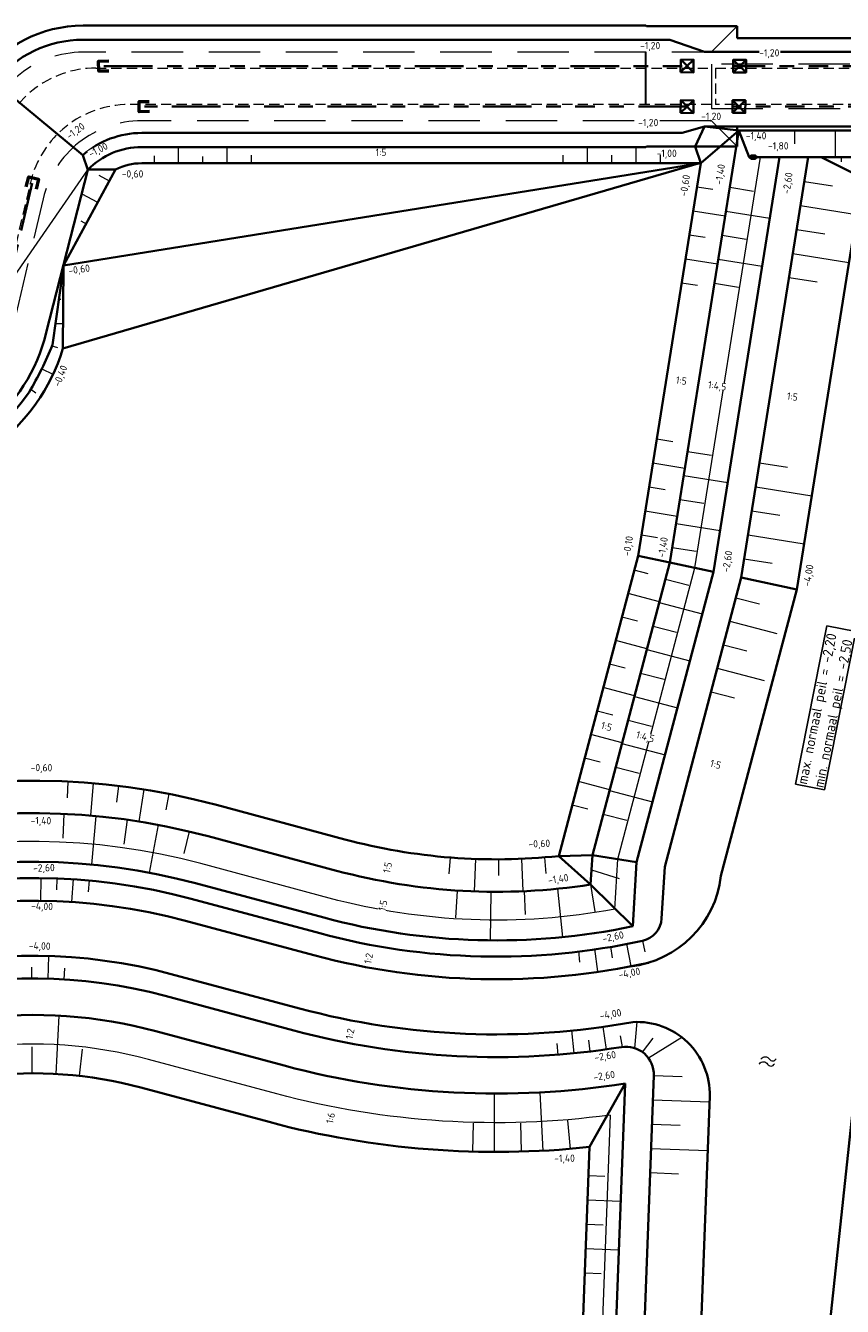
# Model space of a CAD drawing. Header units: metres. Extents: x 239845 to 242720, y 580286 to 584200.
# Tile 94 of 113: x 240727 to 240828, y 583753 to 583911. Entities that reach past the tile are written whole.
import ezdxf

# ---------------------------------------------------------------- set-up
doc = ezdxf.new("R2010")
doc.units = ezdxf.units.M
doc.linetypes.add('DASHED', pattern=[19.049999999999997, 12.7, -6.35])
doc.linetypes.add('RI-DRAINAGE', pattern=[19.200000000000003, 6, -1.8, 1.8, -1.8, 2.4, -1.8, 1.8, -1.8])
for name, color, linetype, lineweight in [('N-WA-RI-DRAINAGE_AFDEKKAP-G', 150, 'Continuous', 50), ('N-WA-RI-DRAINAGE_DRAIN_PP_100-G', 90, 'RI-DRAINAGE', 35), ('N-WE-BV-GELEIDECONSTRUCTIE_GELEIDERAIL_KUNSTWERK_VLP1DL13360-G', 210, 'BV-VLP1DL13360', 35), ('N-WE-GW-GROND_ZAND_CUNETZAND-G', 2, 'Continuous', 35), ('N-WE-GW-GRONDWERK-G', 3, 'Continuous', 35), ('N-WE-GW-GRONDWERK_BODEM-G', 2, 'DASHED', 18), ('N-WE-GW-GRONDWERK_BODEM_MEER-G', 150, 'Continuous', 35), ('N-WE-GW-GRONDWERK_INSTEEK_SLEUF-G_CONTOUR_ZANDCUNET', 52, 'Continuous', 35), ('N-WE-GW-HOOGTELIJN-060', 11, 'Continuous', 35), ('N-WE-GW-HOOGTELIJN-140', 114, 'Continuous', 35), ('N-WE-GW-HOOGTELIJN-260', 44, 'Continuous', 35), ('N-WE-GW-SCHEIDING_GRONDSOORTEN-G', 4, 'Continuous', 18), ('N-WE-GW-TALUDARCERING_KORT-G', 90, 'Continuous', 18), ('N-WE-GW-TALUDARCERING_LANG-G', 60, 'Continuous', 13), ('N-WE-OG-TOPOGRAFIE-S @ 0.5', 7, 'Continuous', 18), ('N-WE-RI-HWA_DRAINEINDE-G', 30, 'Continuous', 35), ('N-WE-VH-HELLING_AANDUIDING-G', 30, 'Continuous', 18), ('N-WE-VH-HELLING_KNIKLIJN-G', 30, 'Continuous', 35), ('N-XX-AL-HOOGTELABEL-T25-M', 7, 'Continuous', 25), ('N-XX-XX-DETAIL3-GD', 2, 'Continuous', 35), ('T-WE-GR-MAAIVELD-G', 3, 'DASHED', 0), ('X-XX-AL-T25', 7, 'Continuous', 25)]:
    doc.layers.add(name, color=color, linetype=linetype, lineweight=lineweight)
doc.styles.add('NLCS-ISO-ANNOTATIVE-T25', font='NLCS-ISO.ttf', dxfattribs={"height": 2.5})
doc.styles.add('NLCS-ISO-M1000-T25', font='NLCS-ISO.ttf', dxfattribs={"height": 2.5})
doc.linetypes.add('BV-VLP1DL13360', pattern='A,2,-1,[249,NLCS.SHX,S=0.5,R=0,X=0,Y=0],-1', length=4)

# ---------------------------------------------------------------- blocks, each defined once
blk = doc.blocks.new('Beeindiging drain')
for points in [[(1.575000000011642, 1.574999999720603), (-1.575000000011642, -1.574999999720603)], [(1.575000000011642, -1.574999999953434), (-1.575000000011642, 1.574999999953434)]]:
    blk.add_lwpolyline(points)
blk.add_lwpolyline([(-1.575000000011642, -1.574999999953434), (1.575000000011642, -1.574999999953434), (1.575000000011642, 1.574999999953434), (-1.575000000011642, 1.574999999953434)], close=True)
blk = doc.blocks.new('SOG-TOPOGRAFIE_WATER-SO')
at = {"flags": 128}
for points in [[(-1.912067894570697, 0.4603085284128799), (-1.824502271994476, 0.5985739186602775, -0.5388311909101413), (0.1837699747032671, 0.6342924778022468, 0.6051675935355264), (1.859057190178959, 0.83247287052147, -4.03570463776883)], [(-2.279607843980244, -0.8082764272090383), (-2.192042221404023, -0.6700110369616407, -0.5388311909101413), (-0.1837699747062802, -0.6342924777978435, 0.6051675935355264), (1.491517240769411, -0.4361120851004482, -4.03570463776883)]]:
    blk.add_lwpolyline(points, format="xyb", dxfattribs=at)

msp = doc.modelspace()

# ---------------------------------------------------------------- linework, layer by layer
at = {"layer": 'N-WA-RI-DRAINAGE_AFDEKKAP-G', "flags": 128}
for points in [[(240737.3948109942, 583905.8454623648), (240736.1448734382, 583905.8329681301), (240736.1323792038, 583907.0829056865), (240737.3823167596, 583907.0953999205)], [(240742.3948109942, 583900.8454623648), (240741.1448734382, 583900.8329681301), (240741.1323792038, 583902.0829056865), (240742.3823167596, 583902.0953999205)], [(240727.1910575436, 583891.577509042), (240727.4931547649, 583892.7904547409), (240728.7061004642, 583892.4883575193), (240728.4040032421, 583891.2754118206)]]:
    msp.add_lwpolyline(points, dxfattribs=at)
at = {"layer": 'N-WA-RI-DRAINAGE_DRAIN_PP_100-G'}
msp.add_line((240736.7791804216, 583906.4609708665), (240808.7791804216, 583906.4609708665), dxfattribs=at)
at = {"layer": 'N-WA-RI-DRAINAGE_DRAIN_PP_100-G', "flags": 128}
for points in [[(240895.2007237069, 583906.4609708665), (240847.6723289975, 583906.4609708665), (240814.4751991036, 583906.4609708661)], [(240808.7791804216, 583901.4609708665), (240741.7791804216, 583901.4609708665)], [(240873.0764016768, 583901.4609706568), (240814.3914165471, 583901.4609711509)], [(240727.9415514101, 583892.01865604), (240723.9237699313, 583874.9556223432)]]:
    msp.add_lwpolyline(points, dxfattribs=at)
at = {"layer": 'N-WE-GW-GROND_ZAND_CUNETZAND-G', "flags": 128}
for points in [[(240723.2900890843, 583904.4787852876, -0.2273061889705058), (240734.204548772, 583909.7109708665), (240806.6258206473, 583909.7109708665)], [(240808.1825475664, 583898.2109708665), (240741.4492147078, 583898.2109708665, 0.1823176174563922), (240734.184845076, 583895.4710516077)]]:
    msp.add_lwpolyline(points, format="xyb", dxfattribs=at)
for points in [[(240806.6258206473, 583909.7109708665), (240810.9311569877, 583908.2109708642)], [(240810.9311569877, 583908.2109708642), (241156.8431253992, 583908.2109708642)], [(240808.1825475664, 583898.2109708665), (240810.9311569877, 583898.9909718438)]]:
    msp.add_lwpolyline(points, dxfattribs=at)
at = {"layer": 'N-WE-GW-GRONDWERK-G', "flags": 128}
for points in [[(240809.7728733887, 583896.5309708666), (240810.9311569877, 583898.9909718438)], [(240815.1489058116, 583898.4909721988), (240810.9311569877, 583898.9909718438)], [(240815.1489058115, 583898.4909721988), (240816.4514596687, 583895.2309723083)], [(240810.4567975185, 583894.4709708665), (240809.7728733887, 583896.5309708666)], [(240830.419471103, 583892.6709733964), (240825.3191177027, 583895.2309729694)], [(240738.2025931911, 583893.7045868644), (240731.7732984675, 583881.8503525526), (240731.7092650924, 583871.6132314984)], [(240806.6463205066, 583845.208882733), (240812.0340029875, 583844.0689590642)], [(240815.4625555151, 583843.3436562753), (240822.3196605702, 583841.8930506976)], [(240797.0875142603, 583809.0972072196), (240792.9223641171, 583808.993736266)], [(240797.0875142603, 583809.0972072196), (240802.5442699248, 583808.2182312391)], [(240796.7240775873, 583773.094465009), (240801.1217358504, 583780.9381908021)], [(240779.9407531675, 583574.4024377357), (240778.5727305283, 583636.4877606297), (240794.9463711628, 583725.7893957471), (240796.7240775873, 583773.094465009)]]:
    msp.add_lwpolyline(points, dxfattribs=at)
for points in [[(240731.7795266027, 583881.7026482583), (240730.4189021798, 583872.0468067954, -0.03946869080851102), (240727.5505054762, 583866.2439357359, -0.2518324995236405), (240709.07973049, 583856.3109038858), (240705.3966691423, 583856.3109038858), (240704.8366691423, 583855.7509038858), (240698.5607280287, 583855.7509038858, 0.07723308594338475), (240670.5515037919, 583851.3984641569), (240663.1762949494, 583849.0496340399, -0.0772330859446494), (240629.1282455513, 583843.7588026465), (240603.648848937, 583843.7588026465), (240602.310885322, 583845.0967595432, 0.07417370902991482), (240575.0102893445, 583840.8398397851), (240524.9345305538, 583825.1981171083), (240524.7179306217, 583824.7847353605), (240500.0814975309, 583817.0892702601, -0.4278339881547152), (240472.6340364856, 583832.2904933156), (240472.4773062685, 583832.9290988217)], [(240796.7240775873, 583773.094465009, -0.0922365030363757), (240757.1878100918, 583776.1784719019), (240741.3344086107, 583780.4263780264, 0.09488876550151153), (240721.9752497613, 583781.8341012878), (240717.6824929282, 583781.1514860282, 0.1299499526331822), (240682.7118125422, 583765.2917002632)]]:
    msp.add_lwpolyline(points, format="xyb", dxfattribs=at)
at = {"layer": 'N-WE-GW-GRONDWERK_BODEM-G', "ltscale": 0.5, "flags": 128}
for points in [[(240814.9591804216, 583911.3909708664), (240811.7791804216, 583908.2109708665)], [(240803.6205972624, 583908.2109708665), (240803.6205972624, 583899.7109708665)], [(240803.6805972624, 583908.2109708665), (240803.6805972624, 583899.7109708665)], [(241047.9627335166, 583906.7109708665), (241014.2487158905, 583906.7109708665), (240938.8401044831, 583906.7109708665), (240847.6723289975, 583906.7109708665), (240811.7791804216, 583906.7109708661)], [(240811.7791804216, 583906.7109708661), (240811.7791804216, 583901.2109711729)], [(240811.7791804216, 583899.7109708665), (240814.9591804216, 583896.5309708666)]]:
    msp.add_lwpolyline(points, dxfattribs=at)
msp.add_lwpolyline([(240811.7791804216, 583901.2109711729), (240847.6723289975, 583901.2109708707), (240873.0764016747, 583901.2109706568, -0.4142133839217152), (240878.5763975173, 583895.7109708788), (240878.5763975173, 583894.4531339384)], format="xyb", dxfattribs=at)
at = {"layer": 'N-WE-GW-GRONDWERK_BODEM_MEER-G', "flags": 128}
msp.add_lwpolyline([(240831.2348320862, 583815.472803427), (240830.4702651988, 583789.340058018), (240826.3248596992, 583750.5099231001), (240818.7428570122, 583679.489081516), (240810.2167379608, 583641.0793157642), (240799.6758102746, 583574.3022240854), (240794.5287379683, 583575.1085593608)], dxfattribs=at)
for points in [[(240804.0214821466, 583795.8330328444, -0.1203493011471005), (240762.7006557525, 583796.752692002), (240746.8472542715, 583801.0005981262, 0.2550933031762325), (240678.9710722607, 583784.5531065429), (240651.1704212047, 583759.3076043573, -0.2629002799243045), (240591.6016866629, 583745.7927573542), (240524.1339160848, 583766.0042150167, 0.7220976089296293), (240465.4251991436, 583682.1931843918), (240493.5214161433, 583644.4374993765, -0.2793219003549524), (240498.6412121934, 583590.6728990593), (240503.4096075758, 583585.0875391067)], [(240802.0657901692, 583788.5039326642, -0.1109316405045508), (240760.9406862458, 583790.1843963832), (240745.0872847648, 583794.4323025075, 0.2550933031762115), (240683.5424887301, 583779.5190076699), (240655.7418376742, 583754.2735054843, -0.2629002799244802), (240589.650278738, 583739.2787718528), (240522.18250816, 583759.4902295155, 0.7220976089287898), (240470.880456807, 583686.2527611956), (240498.9766738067, 583648.4970761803, -0.2929517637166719), (240503.4096075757, 583585.0875391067)], [(240802.0657901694, 583788.5039326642, -0.4400097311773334), (240811.5693042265, 583779.3457530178, -0.4757794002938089)]]:
    msp.add_lwpolyline(points, format="xyb", dxfattribs=at)
at = {"layer": 'N-WE-GW-GRONDWERK_INSTEEK_SLEUF-G_CONTOUR_ZANDCUNET', "flags": 128}
for points in [[(240721.3459589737, 583904.7886505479, -0.2436782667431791), (240734.204548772, 583911.4509708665), (240803.703439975, 583911.4509708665)], [(240803.703439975, 583896.4709708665), (240741.4492147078, 583896.4709708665, 0.2027738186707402), (240734.8049165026, 583893.6608469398, 0.2032132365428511)], [(240734.8049165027, 583893.6608469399), (240729.6569759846, 583873.6056414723, -0.3479927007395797), (240709.07973049, 583857.3109038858), (240704.98245558, 583857.3109038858)]]:
    msp.add_lwpolyline(points, format="xyb", dxfattribs=at)
for points in [[(240803.703439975, 583911.4509708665), (240803.763439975, 583911.3909708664)], [(240803.763439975, 583911.3909708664), (240814.9591804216, 583911.3909708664)], [(240814.9591804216, 583911.3909708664), (240814.9591804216, 583909.8909708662)], [(240849.611179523, 583898.2388708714), (240845.6533776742, 583898.9909747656), (240810.9311569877, 583898.9909718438)], [(240803.703439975, 583896.4709708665), (240803.763439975, 583896.5309708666)], [(240809.7728733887, 583896.5309708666), (240803.763439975, 583896.5309708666)]]:
    msp.add_lwpolyline(points, dxfattribs=at)
at = {"layer": 'N-WE-GW-GRONDWERK_INSTEEK_SLEUF-G_CONTOUR_ZANDCUNET', "ltscale": 0.25, "flags": 128}
for points in [[(240814.9591804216, 583898.9909721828), (240814.9591804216, 583896.5309708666)], [(240809.7728733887, 583896.5309708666), (240814.9591804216, 583896.5309708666)]]:
    msp.add_lwpolyline(points, dxfattribs=at)
at = {"layer": 'N-WE-GW-HOOGTELIJN-060', "flags": 128}
msp.add_lwpolyline([(240810.4567975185, 583894.4709708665), (240741.4492147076, 583894.4709708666, 0.1164279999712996), (240738.2025931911, 583893.7045868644)], format="xyb", dxfattribs=at)
msp.add_lwpolyline([(240792.9223641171, 583808.993736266), (240802.728005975, 583846.0379181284), (240810.4567975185, 583894.4709708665)], dxfattribs=at)
at = {"layer": 'N-WE-GW-HOOGTELIJN-140'}
msp.add_lwpolyline([(240815.1489058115, 583898.4909721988), (240845.6096333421, 583898.4909747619)], dxfattribs=at)
msp.add_lwpolyline([(240796.8675827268, 583805.475431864, -0.1040576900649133), (240765.4959014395, 583807.1846909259), (240749.6424999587, 583811.4325970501, 0.2550933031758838), (240671.71058728, 583792.5484400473), (240643.9099362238, 583767.3029378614, -0.262900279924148), (240594.7009816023, 583756.1384990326), (240527.2332110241, 583776.3499566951, 0.08492158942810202), (240505.5740629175, 583778.9973716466)], format="xyb", dxfattribs=at)
at = {"layer": 'N-WE-GW-HOOGTELIJN-260'}
for points in [[(240802.0647825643, 583800.3221579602), (240802.5442699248, 583808.2182312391), (240812.0340029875, 583844.0689590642), (240820.1950815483, 583895.2309726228), (240823.739330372, 583895.2309729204), (240815.4625555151, 583843.3436562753), (240806.0167508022, 583807.6588828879), (240805.6296938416, 583801.2849294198, -0.3354350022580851), (240803.276959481, 583798.5362130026, -0.1199153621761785), (240763.4253490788, 583799.4572843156), (240747.5719475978, 583803.7051904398, 0.2550933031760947), (240677.0887243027, 583786.6259707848), (240649.2880732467, 583761.380468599, -0.262900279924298), (240592.4052075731, 583748.4749866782), (240524.937436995, 583768.6864443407, 0.7220976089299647), (240463.1789165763, 583680.5215939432), (240491.275133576, 583642.7659089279, -0.2892761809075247), (240495.302012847, 583590.2798727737)], [(240802.0647825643, 583800.3221579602, -0.1174445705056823), (240763.942987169, 583801.3891359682), (240748.0895856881, 583805.6370420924, 0.2550933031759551), (240675.7441900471, 583788.1065881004), (240647.9435389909, 583762.8610859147, -0.2629002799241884), (240592.9791510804, 583750.3908647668), (240525.5113805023, 583770.6023224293, 0.7220976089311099), (240461.5744290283, 583679.3276007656), (240489.670646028, 583641.5719157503, -0.2847159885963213), (240493.9009695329, 583591.9228415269)], [(240800.6714261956, 583785.4234351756, -0.1058995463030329), (240760.2159929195, 583787.4798040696), (240744.3625914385, 583791.7277101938, 0.255093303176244), (240685.4248366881, 583777.4461434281), (240657.6241856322, 583752.2006412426, -0.2629002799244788), (240588.8467578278, 583736.5965425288), (240521.3789872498, 583756.8080001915, 0.7220976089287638), (240473.1267393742, 583687.9243516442), (240501.2229563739, 583650.1686666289, -0.3107172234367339), (240503.8261354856, 583580.2838455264)], [(240801.1217358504, 583780.9381908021, -0.1052225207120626), (240759.0513072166, 583783.1331378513), (240743.1979057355, 583787.3810439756, 0.0955439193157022), (240720.9858217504, 583788.9672279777), (240716.5183402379, 583788.2568287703, 0.1291733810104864), (240678.3835520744, 583771.0520210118)]]:
    msp.add_lwpolyline(points, format="xyb", dxfattribs=at)
at = {"layer": 'N-WE-GW-SCHEIDING_GRONDSOORTEN-G', "flags": 128}
for points in [[(240799.8385007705, 583802.4308032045, -0.1118949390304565), (240764.5900347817, 583803.8039505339), (240748.7366333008, 583808.0518566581, 0.255093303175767), (240674.0635222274, 583789.957359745), (240646.2628711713, 583764.7118575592, -0.2629002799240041), (240593.6965804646, 583752.7857123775), (240526.2288098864, 583772.99717004, 0.08492158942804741), (240505.7413313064, 583775.5013708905), (240494.0577889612, 583773.8022362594, 0.5364501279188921), (240459.5688195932, 583677.8351092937), (240487.6650365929, 583640.0794242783, -0.2947208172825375), (240490.8959963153, 583591.5938047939)], [(240799.2735990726, 583777.0281774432, -0.09934356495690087), (240758.1195586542, 583779.6558048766), (240742.2661571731, 583783.903711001, 0.09523236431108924), (240721.4816888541, 583785.4008479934), (240717.1002253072, 583784.7041269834, 0.1300065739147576), (240680.4363479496, 583768.0813706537, 0.1300065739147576)]]:
    msp.add_lwpolyline(points, format="xyb", dxfattribs=at)
at = {"layer": 'N-WE-GW-TALUDARCERING_KORT-G'}
for points in [[(240822.0418487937, 583898.4909727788), (240822.0418489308, 583896.8609727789)], [(240743.0083887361, 583894.4709708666), (240743.0083887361, 583895.4048665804)], [(240749.0083887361, 583894.4709708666), (240749.0083887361, 583895.3216481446)], [(240755.0083887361, 583894.4709708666), (240755.0083887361, 583895.4709708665)], [(240793.4793817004, 583894.4709708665), (240793.4793817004, 583895.4709708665)], [(240799.4793817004, 583894.4709708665), (240799.4793817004, 583895.4709708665)], [(240827.849633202, 583894.6443168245), (240827.8496331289, 583895.2309732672)], [(240736.1343703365, 583892.9888451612), (240737.4325365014, 583892.2847682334)], [(240814.0357361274, 583891.5152107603), (240816.9929057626, 583891.0433150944)], [(240823.2601418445, 583892.22692759), (240826.7164454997, 583891.6755973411)], [(240733.9250048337, 583887.3614605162), (240734.5719996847, 583887.0105546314)], [(240822.3150042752, 583886.3018356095), (240825.7713079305, 583885.7505053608)], [(240809.0494910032, 583885.6519788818), (240811.024502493, 583885.3368128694)], [(240813.0902380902, 583885.590176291), (240816.0491902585, 583885.1179961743)], [(240821.369866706, 583880.376743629), (240824.8261703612, 583879.8254133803)], [(240808.103992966, 583879.7269444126), (240810.0790044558, 583879.4117784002)], [(240812.144740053, 583879.6651418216), (240815.1054747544, 583879.1926772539)], [(240731.2137382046, 583877.6874600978), (240731.480488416, 583877.6857915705)], [(240730.3700727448, 583871.9251832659), (240731.0314378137, 583871.7420837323)], [(240727.7487611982, 583866.5798120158), (240728.3735344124, 583866.1494352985)], [(240805.0292791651, 583860.459019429), (240807.0042906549, 583860.1438534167)], [(240808.8343721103, 583858.9204724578), (240811.7968893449, 583858.4477234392)], [(240817.7232958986, 583857.5162964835), (240821.1795995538, 583856.9649662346)], [(240804.0837811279, 583854.5339849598), (240806.0587926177, 583854.2188189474)], [(240807.888874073, 583852.9954379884), (240810.8513913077, 583852.5226889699)], [(240816.7781583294, 583851.5912045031), (240820.2344619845, 583851.0398742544)], [(240806.9433760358, 583847.0704035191), (240809.9058932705, 583846.5976545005)], [(240815.8330207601, 583845.6661125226), (240819.2893244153, 583845.1147822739)], [(240803.9745734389, 583843.825359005), (240802.2623114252, 583844.2785969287)], [(240806.1067384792, 583843.1704261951), (240809.0068574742, 583842.402761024)], [(240814.8070954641, 583840.8674306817), (240817.707214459, 583840.0997655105)], [(240802.6603937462, 583837.9665821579), (240800.7269810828, 583838.4783589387)], [(240804.5714081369, 583837.370188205), (240807.4715271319, 583836.6025230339)], [(240813.2717651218, 583835.0671926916), (240816.1718841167, 583834.2995275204)], [(240801.1250634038, 583832.1663441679), (240799.1916507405, 583832.6781209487)], [(240803.0360777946, 583831.5699502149), (240805.9361967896, 583830.8022850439)], [(240811.7364347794, 583829.2669547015), (240814.6365537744, 583828.4992895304)], [(240799.5897330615, 583826.3661061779), (240797.6563203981, 583826.8778829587)], [(240798.0544027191, 583820.5658681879), (240796.1209900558, 583821.0776449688)], [(240799.9654171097, 583819.9694742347), (240802.8655361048, 583819.2018090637)], [(240732.3279520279, 583818.1767261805), (240732.2287819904, 583816.1791863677)], [(240738.5877422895, 583817.640632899), (240738.345817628, 583815.6553187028)], [(240744.7930893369, 583816.6577605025), (240744.4096516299, 583814.694860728)], [(240796.5190723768, 583814.765630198), (240794.5856597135, 583815.2774069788)], [(240731.8434178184, 583814.1953639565), (240731.7049206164, 583811.1985625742)], [(240798.4300867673, 583814.1692362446), (240801.3302057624, 583813.4015710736)], [(240739.6557161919, 583813.4661617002), (240739.2323168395, 583810.4607759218)], [(240747.2938755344, 583812.0256205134), (240746.6499590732, 583809.3105033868)], [(240779.5393129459, 583808.810225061), (240779.381512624, 583806.816460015)], [(240785.4801783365, 583808.5852178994), (240785.4867173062, 583806.5852285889)], [(240796.9775484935, 583807.2863195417), (240800.3943665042, 583806.2305816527)], [(240730.9743127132, 583806.2253363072), (240730.9189236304, 583804.8264324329)], [(240734.9656046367, 583805.9615394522), (240734.8364003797, 583804.5675142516)], [(240780.4081169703, 583804.7074180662), (240780.2020408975, 583801.3641584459)], [(240788.6616621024, 583804.6459500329), (240788.7961963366, 583801.7651696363)], [(240796.8675827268, 583805.475431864), (240797.3840847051, 583802.1658883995)], [(240799.3268920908, 583797.8258823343), (240799.5372213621, 583796.4417574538)], [(240803.2759221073, 583798.5412524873), (240803.5581925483, 583797.170003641)], [(240795.3624416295, 583797.3008050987), (240795.5138328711, 583795.9039475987)], [(240727.8825435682, 583793.8845313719), (240727.8804026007, 583795.2845297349)], [(240731.8806886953, 583793.7642660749), (240731.9669743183, 583795.1616045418)], [(240800.787066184, 583785.4351682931), (240800.5632457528, 583786.8171612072)], [(240727.8954115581, 583785.4700340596), (240727.9004649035, 583782.1656049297)], [(240734.1153708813, 583785.1486161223), (240733.7457046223, 583781.8613945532)], [(240792.8455256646, 583784.4840862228), (240792.7366810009, 583785.8798486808)], [(240796.8261334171, 583784.8774841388), (240796.6596584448, 583786.2675510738)], [(240803.2837576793, 583784.7942725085), (240804.57549552, 583786.5321238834)], [(240804.6611412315, 583781.9210335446), (240808.158672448, 583781.7895976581)], [(240782.3134205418, 583772.5244470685), (240782.4080359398, 583776.0231679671)], [(240788.3356488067, 583772.5289343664), (240788.2358195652, 583776.0275103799)], [(240794.3642770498, 583772.8691992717), (240794.0697965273, 583776.356788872)], [(240804.435822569, 583775.9252657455), (240807.9333537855, 583775.7938298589)], [(240796.5913103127, 583769.5615053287), (240798.6398643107, 583769.4845214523)], [(240804.2105039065, 583769.9294979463), (240807.708035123, 583769.7980620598)], [(240796.3659916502, 583763.5657375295), (240798.4145456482, 583763.4887536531)], [(240796.1406729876, 583757.5699697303), (240798.1892269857, 583757.4929858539)]]:
    msp.add_lwpolyline(points, dxfattribs=at)
at = {"layer": 'N-WE-GW-TALUDARCERING_LANG-G'}
for points in [[(240827.0418487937, 583898.4909731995), (240827.041849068, 583895.2309731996)], [(240746.0083887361, 583894.4709708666), (240746.0083887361, 583896.4709708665)], [(240752.0083887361, 583894.4709708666), (240752.0083887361, 583896.4709708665)], [(240796.4793817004, 583894.4709708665), (240796.4793817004, 583896.4709708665)], [(240802.4793817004, 583894.4709708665), (240802.4793817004, 583896.4709708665)], [(240734.0469885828, 583890.708132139), (240736.002268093, 583889.6476614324)], [(240809.5222400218, 583888.6144961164), (240813.4722630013, 583887.9841640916)], [(240813.5629871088, 583888.5526935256), (240818.9916151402, 583887.686410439)], [(240822.7875730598, 583889.2643815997), (240829.7001803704, 583888.1617211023)], [(240821.8424354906, 583883.3392896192), (240828.7550428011, 583882.2366291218)], [(240808.5767419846, 583882.6894616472), (240812.5267649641, 583882.0591296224)], [(240812.6174890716, 583882.6276590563), (240818.0464775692, 583881.7613184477)], [(240730.7913660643, 583874.6900433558), (240731.728473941, 583874.6841817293)], [(240804.5565301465, 583857.4965021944), (240808.5065531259, 583856.8661701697)], [(240808.3616230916, 583855.9579552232), (240813.7922341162, 583855.0913556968)], [(240817.250727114, 583854.5537504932), (240824.1633344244, 583853.4510899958)], [(240803.6110321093, 583851.5714677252), (240807.5610550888, 583850.9411357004)], [(240807.4161250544, 583850.0329207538), (240812.8470965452, 583849.1662637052)], [(240816.3055895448, 583848.6286585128), (240823.2181968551, 583847.5259980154)], [(240805.3614715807, 583840.3549243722), (240801.494646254, 583841.3784779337)], [(240805.339073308, 583840.2703072), (240810.6559581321, 583838.862921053)], [(240814.0394302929, 583837.9673116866), (240819.8396682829, 583836.4319813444)], [(240803.8261412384, 583834.5546863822), (240799.9593159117, 583835.5782399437)], [(240803.8037429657, 583834.4700692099), (240809.1206277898, 583833.062683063)], [(240812.5040999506, 583832.1670736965), (240818.3043379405, 583830.6317433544)], [(240802.290810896, 583828.7544483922), (240798.4239855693, 583829.7780019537)], [(240802.2684126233, 583828.6698312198), (240807.5852974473, 583827.2624450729)], [(240800.7554805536, 583822.9542104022), (240796.888655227, 583823.9777639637)], [(240735.4626493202, 583817.9647528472), (240735.1213355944, 583813.9793413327)], [(240741.6992200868, 583817.2047823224), (240741.073456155, 583813.2540330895)], [(240799.2201502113, 583817.1539724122), (240795.3533248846, 583818.1775259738)], [(240799.1977519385, 583817.0693552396), (240804.5146367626, 583815.6619690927)], [(240735.7926299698, 583813.9191275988), (240735.2325379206, 583807.9453267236)], [(240743.4935875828, 583812.8342151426), (240742.3814555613, 583806.9381857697)], [(240782.6394797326, 583808.6317516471), (240782.4953959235, 583804.6343475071)], [(240788.3205119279, 583808.650325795), (240788.4907314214, 583804.6539492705)], [(240728.9748331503, 583806.278059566), (240728.9380119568, 583803.4783016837)], [(240732.9717013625, 583806.1198050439), (240732.7870435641, 583803.3259006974)], [(240784.5310351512, 583804.5650211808), (240784.4861138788, 583798.5651893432)], [(240792.7758385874, 583804.9497312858), (240793.3792635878, 583798.980151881)], [(240801.3127648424, 583798.1613502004), (240801.8121000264, 583795.4062341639)], [(240729.8815919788, 583793.8560164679), (240729.965735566, 583796.654751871)], [(240797.347683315, 583797.5398189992), (240797.7153194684, 583794.7640589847)], [(240731.225095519, 583789.2949546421), (240730.827656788, 583782.1059322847)], [(240802.3311321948, 583785.3038458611), (240802.6215731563, 583788.5212049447)], [(240794.8378638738, 583784.6602007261), (240794.5624853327, 583787.4466261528)], [(240798.8094836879, 583785.1358435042), (240798.4191047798, 583787.9084964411)], [(240803.9933613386, 583784.0829246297), (240808.1243304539, 583786.6298357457)], [(240784.9849988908, 583772.4851403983), (240785.0021882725, 583779.6851198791)], [(240791.0164866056, 583772.638648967), (240790.6330605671, 583779.8284323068)], [(240804.5484819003, 583778.923149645), (240811.5435443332, 583778.660277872)], [(240804.3231632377, 583772.9273818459), (240811.3182256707, 583772.6645100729)], [(240796.4786509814, 583766.5636214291), (240800.5757589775, 583766.4096536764)], [(240796.2533323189, 583760.5678536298), (240800.350440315, 583760.4138858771)]]:
    msp.add_lwpolyline(points, dxfattribs=at)
at = {"layer": 'N-WE-VH-HELLING_AANDUIDING-G', "ltscale": 0.75}
msp.add_lwpolyline([(240721.3459589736, 583904.7886505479), (240719.5081264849, 583871.5589841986), (240734.8049165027, 583893.6608469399)], dxfattribs=at)
at = {"layer": 'N-WE-VH-HELLING_KNIKLIJN-G', "flags": 128}
msp.add_lwpolyline([(240734.8049165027, 583893.6608469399), (240734.184845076, 583895.4710516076), (240723.2900890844, 583904.4787852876), (240721.3459589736, 583904.7886505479)], dxfattribs=at)
at = {"layer": 'N-XX-XX-DETAIL3-GD', "flags": 128}
msp.add_lwpolyline([(240816.4514596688, 583895.2309723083), (240816.7011188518, 583895.0314055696), (240817.2002763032, 583895.0314055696), (240817.446073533, 583895.2251940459), (240817.19641435, 583895.4285888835), (240816.695325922, 583895.4285888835)], close=True, dxfattribs=at)
for points in [[(240816.695325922, 583895.4285888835), (240817.2002763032, 583895.0314055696)], [(240816.7011188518, 583895.0314055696), (240817.19641435, 583895.4285888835)]]:
    msp.add_lwpolyline(points, dxfattribs=at)
at = {"layer": 'T-WE-GR-MAAIVELD-G', "ltscale": 0.1}
for p, q in [((240735.7883115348, 583906.2109708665), (240811.7791804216, 583906.2109708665)), ((240812.2791804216, 583906.2109708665), (241153.8631253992, 583906.2109708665))]:
    msp.add_line(p, q, dxfattribs=at)
at = {"layer": 'T-WE-GR-MAAIVELD-G', "ltscale": 0.1, "flags": 128}
msp.add_lwpolyline([(240812.2791804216, 583906.2109708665), (240812.2791804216, 583901.7109708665)], dxfattribs=at)
at = {"layer": 'T-WE-GR-MAAIVELD-G', "ltscale": 0.1}
msp.add_arc((240735.7883115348, 583893.7109708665), 12.5, 90, 166.7500942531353, dxfattribs=at)

# ---------------------------------------------------------------- block references
at = {"layer": 'N-WE-OG-TOPOGRAFIE-S @ 0.5', "xscale": 0.4999999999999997, "yscale": 0.4999999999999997, "zscale": 0.4999999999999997, "rotation": 356.2021157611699}
msp.add_blockref('SOG-TOPOGRAFIE_WATER-SO', (240818.8190544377, 583783.6278296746), dxfattribs=at)
at = {"layer": 'N-WE-RI-HWA_DRAINEINDE-G'}
for p, xscale, yscale, zscale, rotation in [((240808.7791804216, 583906.4609708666), 0.4999999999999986, 0.4999999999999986, 0.4999999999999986, 358.6436624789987), ((240815.2626992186, 583906.4609708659), 0.4999999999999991, 0.4999999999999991, 0.4999999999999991, 359.9690458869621), ((240808.7791804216, 583901.4609708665), 0.4999999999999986, 0.4999999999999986, 0.4999999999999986, 358.6436624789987), ((240815.1789166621, 583901.4609713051), 0.4999999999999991, 0.4999999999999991, 0.4999999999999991, 359.9690458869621)]:
    msp.add_blockref('Beeindiging drain', p, dxfattribs=dict(at, xscale=xscale, yscale=yscale, zscale=zscale, rotation=rotation))

# ---------------------------------------------------------------- next in the draw order: texts
at = {"layer": 'N-XX-AL-HOOGTELABEL-T25-M', "insert": (240817.6858962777, 583908.5399085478), "char_height": 0.9, "attachment_point": 1, "style": 'NLCS-ISO-M1000-T25', "bg_fill": 3, "box_fill_scale": 1, "bg_fill_color": 256, "bg_fill_transparency": 0}
msp.add_mtext_dynamic_manual_height_columns('-1,20', width=2.607198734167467, gutter_width=6.249999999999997, heights=[0], dxfattribs=at)
at = {"layer": 'N-XX-AL-HOOGTELABEL-T25-M', "char_height": 0.9, "attachment_point": 1, "style": 'NLCS-ISO-M1000-T25', "bg_fill": 3, "box_fill_scale": 1, "bg_fill_color": 256, "bg_fill_transparency": 0}
for s, width, gutter_width, insert, rotation in [('-1,40', 2.014685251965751, 6.249999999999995, (240816.0314208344, 583898.3237839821), 359.8387289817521), ('-1,40', 2.014685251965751, 6.249999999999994, (240812.1917715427, 583891.9110012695), 80.91257644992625), ('-2,60', 2.014685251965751, 6.249999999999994, (240820.5461050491, 583890.7528025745), 81.90538110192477), ('1:5', 2.014685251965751, 6.249999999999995, (240811.765216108, 583820.9116826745), 345.64822373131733), ('-1,40', 2.607198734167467, 6.249999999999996, (240727.7440882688, 583813.8342052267), 359.1231830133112), ('-2,60', 2.607198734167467, 6.249999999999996, (240728.0218641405, 583807.9490956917), 1.7345944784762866), ('-1,40', 2.607198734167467, 6.249999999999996, (240791.5499456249, 583806.4353524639), 8.364349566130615), ('1:5', 2.014685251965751, 6.249999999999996, (240770.6553468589, 583802.3284031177), 78.34904767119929), ('-4,00', 2.607198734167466, 6.249999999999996, (240727.8112285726, 583803.2952102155), 358.1073768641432), ('-2,60', 2.607198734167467, 6.249999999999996, (240798.2356563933, 583799.2083036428), 11.623163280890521), ('-4,00', 2.607198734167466, 6.249999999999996, (240727.5146115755, 583798.4065285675), 358.1073768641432), ('1:2', 2.014685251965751, 6.249999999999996, (240768.8871700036, 583795.8138363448), 78.34904767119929), ('-4,00', 2.607198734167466, 6.249999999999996, (240800.2414623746, 583794.7771899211), 10.164401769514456), ('-4,00', 2.607198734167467, 6.249999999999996, (240797.9184105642, 583789.7001903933), 9.60412844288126), ('1:2', 2.014685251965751, 6.249999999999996, (240766.5955287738, 583786.5186251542), 78.34904767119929), ('-2,60', 2.607198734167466, 6.249999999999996, (240797.2758891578, 583784.5661757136), 8.666057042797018), ('-2,60', 2.607198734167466, 6.249999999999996, (240797.1468839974, 583782.128996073), 8.639275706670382), ('1:6', 2.014685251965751, 6.249999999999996, (240764.1826016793, 583776.1062749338), 78.34904767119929), ('-1,40', 2.607198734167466, 6.249999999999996, (240792.3742142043, 583772.139163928), 0.5727675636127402)]:
    msp.add_mtext_dynamic_manual_height_columns(s, width=width, gutter_width=gutter_width, heights=[0], dxfattribs=dict(at, insert=insert, rotation=rotation))
at = {"layer": 'X-XX-AL-T25', "insert": (240822.3414229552, 583817.9974893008), "char_height": 1.25, "width": 19.58389001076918, "attachment_point": 1, "rotation": 78.77957490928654, "style": 'NLCS-ISO-ANNOTATIVE-T25', "bg_fill": 19, "box_fill_scale": 1.125, "bg_fill_color": 256, "bg_fill_transparency": 0}
msp.add_mtext('max. normaal peil = -2,20\\Pmin. normaal peil = -2,50', dxfattribs=at)

# ---------------------------------------------------------------- next in the draw order: linework, layer by layer
at = {"layer": 'N-WE-GW-GRONDWERK-G', "flags": 128}
for points in [[(240810.4567975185, 583894.4709708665), (240815.1489058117, 583898.4909721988)], [(240792.9223641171, 583808.993736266), (240796.8675827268, 583805.475431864)], [(240796.8675827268, 583805.475431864), (240802.0647825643, 583800.3221579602)]]:
    msp.add_lwpolyline(points, dxfattribs=at)
msp.add_lwpolyline([(240731.7092650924, 583871.6132314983, -0.3306575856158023), (240709.07973049, 583854.8109038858), (240706.0179894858, 583854.8109038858), (240705.4579894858, 583854.2509038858), (240698.5607280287, 583854.2509038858, 0.07723308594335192), (240671.0066916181, 583849.9691971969), (240663.6314827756, 583847.6203670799, -0.07723308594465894), (240629.1282455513, 583842.2588026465), (240603.0275307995, 583842.2588026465), (240601.6957833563, 583843.5905434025, 0.07246868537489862), (240575.4575207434, 583839.4080632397), (240525.9748232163, 583823.9515898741), (240525.7582232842, 583823.5382081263), (240500.5287289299, 583815.6574937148, -0.4279877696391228), (240471.1800476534, 583831.9216404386), (240471.0205381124, 583832.5715704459)], format="xyb", dxfattribs=at)
at = {"layer": 'N-WE-GW-GRONDWERK_BODEM_MEER-G', "flags": 128}
for points in [[(240812.9617125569, 583806.5401861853), (240822.3196605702, 583841.8930506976), (240830.419471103, 583892.6709733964)], [(240811.5693042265, 583779.3457530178), (240809.4965903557, 583724.1904856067), (240793.2020051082, 583635.3200176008), (240794.5287379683, 583575.1085593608)]]:
    msp.add_lwpolyline(points, dxfattribs=at)
msp.add_lwpolyline([(240812.9617125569, 583806.5401861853, -0.3486030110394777), (240801.7930041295, 583795.3714777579, -2.399798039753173)], format="xyb", dxfattribs=at)
at = {"layer": 'N-WE-GW-GRONDWERK_INSTEEK_SLEUF-G_CONTOUR_ZANDCUNET', "flags": 128}
msp.add_lwpolyline([(240814.9591804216, 583909.8909708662), (240903.6317062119, 583909.8909708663), (240904.4717062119, 583909.0509708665), (240938.8401044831, 583909.0509708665), (241013.3258731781, 583909.0509708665), (241014.165873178, 583909.8909708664)], dxfattribs=at)
at = {"layer": 'N-WE-GW-HOOGTELIJN-060', "flags": 128}
msp.add_lwpolyline([(240471.0729738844, 583843.9166177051), (240466.4866427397, 583853.3285623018), (240427.6995127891, 583853.3285623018, 0.4703469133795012), (240418.3665189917, 583842.0550835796), (240437.329630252, 583742.2610473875), (240446.7039118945, 583744.0423717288, -0.2757884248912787), (240505.3828990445, 583782.9928010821, -0.08492158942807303), (240528.3810980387, 583780.1817128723), (240595.848868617, 583759.9702552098, 0.262900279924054), (240641.2208677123, 583770.2641724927), (240669.0215187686, 583795.5096746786, -0.2550933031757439), (240750.6777761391, 583815.2963003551), (240766.5311776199, 583811.0483942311, 0.09231196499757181), (240792.9223641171, 583808.993736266, 0.08612836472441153)], format="xyb", dxfattribs=at)
at = {"layer": 'N-WE-GW-HOOGTELIJN-140'}
msp.add_lwpolyline([(240796.8675827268, 583805.475431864), (240797.0875142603, 583809.0972072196), (240806.6463205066, 583845.208882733), (240815.1489058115, 583898.4909721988)], dxfattribs=at)
at = {"layer": 'N-WE-GW-HOOGTELIJN-260'}
msp.add_lwpolyline([(240800.6717667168, 583785.4213281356, -0.4757794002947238), (240804.6611412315, 583781.9210335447, -1.114714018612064)], format="xyb", dxfattribs=at)
for points in [[(240801.1217358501, 583780.9381907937), (240799.0323916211, 583725.340386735), (240782.680951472, 583636.1598327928), (240784.0523608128, 583573.9208103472)], [(240804.6611412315, 583781.9210335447), (240802.520457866, 583724.9570863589), (240786.1879693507, 583635.8798943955), (240787.5640695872, 583573.4279838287)]]:
    msp.add_lwpolyline(points, dxfattribs=at)
at = {"layer": 'N-WE-GW-SCHEIDING_GRONDSOORTEN-G', "flags": 128}
for points in [[(240799.8385007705, 583802.4308032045), (240800.21274705, 583808.5937937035), (240809.7319932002, 583844.5560173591), (240817.8185403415, 583895.2309724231)], [(240799.2735990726, 583777.0281774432), (240797.3381880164, 583725.5265612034), (240780.977542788, 583636.2958028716), (240782.3466736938, 583574.1601832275)]]:
    msp.add_lwpolyline(points, dxfattribs=at)
at = {"layer": 'N-WE-GW-TALUDARCERING_KORT-G'}
for points in [[(240809.9949890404, 583891.577013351), (240811.9700005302, 583891.2618473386)], [(240791.1560945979, 583808.8269747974), (240791.3196436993, 583806.8336730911)]]:
    msp.add_lwpolyline(points, dxfattribs=at)
at = {"layer": 'T-WE-GR-MAAIVELD-G', "ltscale": 0.1, "flags": 128}
msp.add_lwpolyline([(240811.7791804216, 583901.7109708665), (240739.865451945, 583901.7109708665, 0.3479927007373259), (240727.6982065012, 583892.0759557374), (240723.6804250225, 583875.0129220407)], format="xyb", dxfattribs=at)

# ---------------------------------------------------------------- next in the draw order: texts
at = {"layer": 'N-XX-AL-HOOGTELABEL-T25-M', "insert": (240818.7630233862, 583897.0687600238), "char_height": 0.9, "attachment_point": 1, "rotation": 359.8387289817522, "style": 'NLCS-ISO-M1000-T25', "bg_fill": 3, "box_fill_scale": 1, "bg_fill_color": 256, "bg_fill_transparency": 0}
msp.add_mtext_dynamic_manual_height_columns('-1,80', width=2.014685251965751, gutter_width=6.249999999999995, heights=[0], dxfattribs=at)

# ---------------------------------------------------------------- next in the draw order: linework, layer by layer
at = {"layer": 'N-WE-BV-GELEIDECONSTRUCTIE_GELEIDERAIL_KUNSTWERK_VLP1DL13360-G', "flags": 128}
msp.add_lwpolyline([(240816.4514596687, 583895.2309723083), (240842.3496332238, 583895.2309744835), (240842.3496333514, 583893.7109708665)], dxfattribs=at)

# ---------------------------------------------------------------- next in the draw order: texts
at = {"layer": 'N-XX-AL-HOOGTELABEL-T25-M', "char_height": 0.9, "attachment_point": 1, "style": 'NLCS-ISO-M1000-T25', "bg_fill": 3, "box_fill_scale": 1, "bg_fill_color": 256, "bg_fill_transparency": 0}
for s, width, gutter_width, insert, rotation in [('1:4,5', 2.014685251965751, 6.249999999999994, (240811.434197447, 583867.6083225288), 352.12639621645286), ('1:5', 2.014685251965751, 6.249999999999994, (240821.1710260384, 583866.206043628), 352.6610746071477), ('-1,40', 2.014685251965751, 6.249999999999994, (240805.1256295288, 583845.8881203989), 80.91257644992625), ('-2,60', 2.014685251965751, 6.249999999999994, (240813.077866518, 583844.0865304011), 80.91257644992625), ('-4,00', 2.014685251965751, 6.249999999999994, (240823.0800081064, 583842.3556157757), 80.91257644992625), ('1:4,5', 2.014685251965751, 6.249999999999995, (240802.6421215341, 583824.4399491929), 345.1135453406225), ('-0,60', 2.607198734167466, 6.249999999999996, (240789.1726119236, 583810.9099567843), 2.4700450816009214), ('1:5', 2.014685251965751, 6.249999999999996, (240771.2143156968, 583807.0117421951), 78.34904767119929)]:
    msp.add_mtext_dynamic_manual_height_columns(s, width=width, gutter_width=gutter_width, heights=[0], dxfattribs=dict(at, insert=insert, rotation=rotation))

# ---------------------------------------------------------------- next in the draw order: linework, layer by layer
at = {"layer": 'N-WE-GW-GRONDWERK-G', "flags": 128}
msp.add_lwpolyline([(240806.6463205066, 583845.208882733), (240802.7280059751, 583846.0379181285)], dxfattribs=at)
at = {"layer": 'N-WE-GW-GRONDWERK_BODEM-G', "ltscale": 0.5, "flags": 128}
for points in [[(240481.4700423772, 583852.5385623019), (240485.8769876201, 583835.7604169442, 0.4277223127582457), (240495.9997656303, 583830.1566175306), (240571.0269483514, 583853.5921962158, -0.07583446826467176), (240602.9294548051, 583858.4588026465), (240629.1282455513, 583858.4588026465, 0.07723308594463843), (240658.7154542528, 583863.0564502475), (240666.0906630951, 583865.4052803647, -0.07723308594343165), (240698.5607280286, 583870.4509038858), (240709.07973049, 583870.4509038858, 0.3479927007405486), (240716.866767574, 583876.6173135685), (240722.0373033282, 583898.5759557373, -0.3479927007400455), (240734.204548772, 583908.2109708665), (240811.7791804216, 583908.2109708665)], [(240811.7791804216, 583899.7109708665), (240741.4492147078, 583899.7109708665, 0.3479927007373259), (240729.281969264, 583890.0759557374), (240725.6271842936, 583874.5545244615, -0.3479927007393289), (240709.07973049, 583861.4509038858), (240698.5607280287, 583861.4509038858, 0.07723308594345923), (240668.8217900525, 583856.8296786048), (240661.4465812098, 583854.4808484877, -0.0772330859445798), (240629.1282455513, 583849.4588026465), (240602.9294548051, 583849.4588026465, 0.07583446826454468), (240573.7103367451, 583845.0015369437), (240498.6831540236, 583821.5659582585, -0.427722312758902), (240477.172250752, 583833.4740320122), (240472.1647639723, 583852.5385623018)]]:
    msp.add_lwpolyline(points, format="xyb", dxfattribs=at)
at = {"layer": 'N-WE-GW-TALUDARCERING_KORT-G'}
for points in [[(240803.1382830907, 583848.6089504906), (240805.1132945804, 583848.2937844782)], [(240801.5007474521, 583825.7697122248), (240804.4008664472, 583825.0020470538)]]:
    msp.add_lwpolyline(points, dxfattribs=at)
at = {"layer": 'N-WE-GW-TALUDARCERING_LANG-G'}
msp.add_lwpolyline([(240800.7330822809, 583822.8695932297), (240806.0499671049, 583821.4622070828)], dxfattribs=at)
at = {"layer": 'T-WE-GR-MAAIVELD-G', "ltscale": 0.1, "flags": 128}
msp.add_lwpolyline([(240878.5793266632, 583837.7903506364, 0.01337403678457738), (240879.0763975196, 583850.9258300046), (240879.0763975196, 583895.7109708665, 0.4142135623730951), (240873.0763975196, 583901.7109708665), (240812.2791804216, 583901.7109708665)], format="xyb", dxfattribs=at)

# ---------------------------------------------------------------- next in the draw order: texts
at = {"layer": 'N-XX-AL-HOOGTELABEL-T25-M', "char_height": 0.9, "attachment_point": 1, "style": 'NLCS-ISO-M1000-T25', "bg_fill": 3, "box_fill_scale": 1, "bg_fill_color": 256, "bg_fill_transparency": 0}
for s, width, gutter_width, insert in [('-1,20', 2.607198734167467, 6.249999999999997, (240802.9816118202, 583909.4376634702)), ('-1,20', 2.607198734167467, 6.249999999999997, (240802.7452014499, 583899.9403424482)), ('-0,60', 2.014685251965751, 6.249999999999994, (240738.9747813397, 583893.6072527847))]:
    msp.add_mtext_dynamic_manual_height_columns(s, width=width, gutter_width=gutter_width, heights=[0], dxfattribs=dict(at, insert=insert))
for s, width, gutter_width, insert, rotation in [('-1,20', 2.014685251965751, 6.249999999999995, (240810.4998646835, 583900.7121052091), 359.80203892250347), ('-1,00', 2.607198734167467, 6.249999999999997, (240734.7506617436, 583895.9497694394), 27.65308874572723), ('1:5', 2.014685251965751, 6.249999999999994, (240770.3171164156, 583896.2621779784), 0.6456001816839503), ('-1,00', 2.014685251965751, 6.249999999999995, (240805.0207299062, 583896.1567558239), 359.6580863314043), ('-0,60', 2.014685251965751, 6.249999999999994, (240807.8433484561, 583890.4682841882), 80.91257644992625), ('-0,60', 2.607198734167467, 6.249999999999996, (240732.3326817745, 583881.6364340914), 8.024360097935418), ('-0,40', 2.607198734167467, 6.249999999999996, (240730.4771032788, 583867.1355030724), 68.66682186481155), ('1:5', 2.014685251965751, 6.249999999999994, (240807.4681303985, 583868.1881279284), 352.12639621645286), ('-0,10', 2.014685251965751, 6.249999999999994, (240800.8375648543, 583846.0891868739), 80.91257644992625), ('1:5', 2.014685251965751, 6.249999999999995, (240798.3099587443, 583825.5826932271), 345.1135453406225), ('-0,60', 2.607198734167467, 6.249999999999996, (240727.7440882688, 583820.372055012), 359.1231830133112)]:
    msp.add_mtext_dynamic_manual_height_columns(s, width=width, gutter_width=gutter_width, heights=[0], dxfattribs=dict(at, insert=insert, rotation=rotation))

# ---------------------------------------------------------------- next in the draw order: linework, layer by layer
at = {"layer": 'N-WE-GW-GRONDWERK-G', "flags": 128}
msp.add_lwpolyline([(240738.2025931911, 583893.7045868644), (240734.7899337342, 583893.7045868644)], dxfattribs=at)
at = {"layer": 'N-WE-GW-TALUDARCERING_KORT-G'}
msp.add_lwpolyline([(240805.4793817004, 583894.4709708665), (240805.4793817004, 583895.5009708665)], dxfattribs=at)
at = {"layer": 'N-WE-GW-TALUDARCERING_LANG-G'}
msp.add_lwpolyline([(240729.0992196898, 583869.0887653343), (240730.4938135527, 583868.4365818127)], dxfattribs=at)
at = {"layer": 'N-WE-VH-HELLING_KNIKLIJN-G', "flags": 128}
for points in [[(240731.7092650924, 583871.6132314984), (240810.4398897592, 583894.5218975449)], [(240731.7732984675, 583881.8503525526), (240810.4567975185, 583894.4709708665)]]:
    msp.add_lwpolyline(points, dxfattribs=at)

# ---------------------------------------------------------------- next in the draw order: texts
at = {"layer": 'N-XX-AL-HOOGTELABEL-T25-M', "insert": (240731.9997320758, 583898.0805696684), "char_height": 0.9, "attachment_point": 1, "rotation": 36.600442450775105, "style": 'NLCS-ISO-M1000-T25', "bg_fill": 3, "box_fill_scale": 1, "bg_fill_color": 256, "bg_fill_transparency": 0}
msp.add_mtext_dynamic_manual_height_columns('-1,20', width=2.607198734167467, gutter_width=6.249999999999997, heights=[0], dxfattribs=at)

doc.saveas('drawing.dxf')
